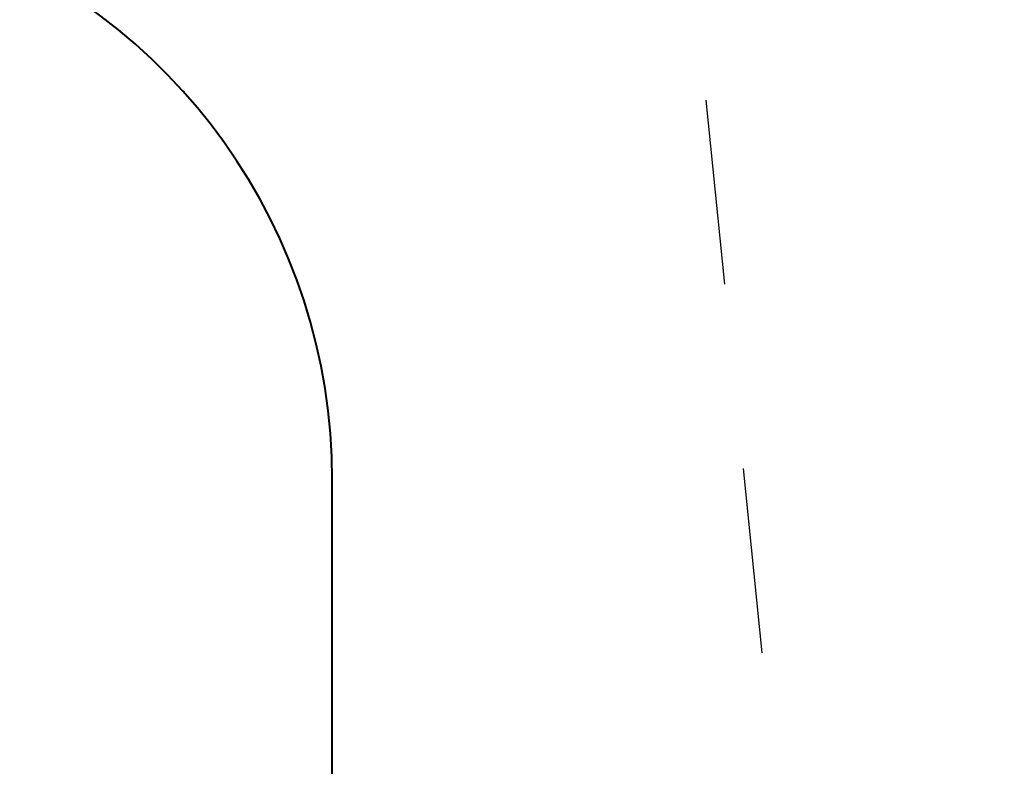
# Model space of a CAD drawing. Header units: metres. Extents: x -113 to 509, y -50 to 519.
# Tile 208 of 240: x 67.099 to 67.631, y 429.417 to 429.82. Entities that reach past the tile are written whole.
import ezdxf
from ezdxf.enums import TextEntityAlignment as Align

# ---------------------------------------------------------------- set-up
doc = ezdxf.new("R2010")
doc.units = ezdxf.units.M
doc.header["$MEASUREMENT"] = 0
doc.linetypes.add('Wisdot2', pattern=[0.125, 0.0625, -0.0625])
for name, color, linetype, lineweight in [('B_ANNO_TEXT', 7, 'Continuous', 18), ('B_DETAIL', 7, 'Continuous', 18), ('B_DETAIL_HIDDEN', 7, 'Wisdot2', 25), ('B_DETAIL_OBJ', 7, 'Continuous', 40)]:
    doc.layers.add(name, color=color, linetype=linetype, lineweight=lineweight)
doc.styles.add('Annotative', font='calibri.ttf', dxfattribs={"height": 0.0625})

# ---------------------------------------------------------------- blocks, each defined once
blk = doc.blocks.new('*U2432')
at = {"layer": 'B_DETAIL'}
h = blk.add_hatch(dxfattribs=at)
h.set_pattern_fill('ANSI32', color=256, scale=2.30116)
h.set_pattern_definition([(45, (204.2579, 135.5891), (-0.610187, 0.610187), []), (45, (204.6647, 135.5891), (-0.610187, 0.610187), [])])
edge = h.paths.add_edge_path()
edge.add_line((180.09721, 164.92762), (177.60321, 164.92762))
edge.add_line((177.60321, 164.92762), (177.60321, 161.99965))
edge.add_line((177.60321, 161.99965), (180.09721, 161.99965))
edge.add_line((180.09721, 161.99965), (180.09686, 162.73303))
edge.add_arc((179.78357, 162.73274), 0.31329, 0.0543, 142.0592)
edge.add_line((179.53649, 162.92536), (179.47028, 162.73274))
edge.add_arc((179.16742, 162.83684), 0.32025, 161.0296, 341.0296, ccw=False)
edge.add_line((178.86457, 162.94095), (179.25125, 164.06583))
edge.add_arc((179.5541, 163.96172), 0.32025, -7.1384, 161.0296, ccw=False)
edge.add_line((179.87187, 163.92193), (180.37091, 163.92193))
edge.add_line((180.37091, 163.92193), (180.46002, 164.01422))
edge.add_line((180.46002, 164.01422), (180.46002, 164.56163))
edge.add_line((180.46002, 164.56163), (180.09721, 164.92762))
at = {"layer": 'B_DETAIL_HIDDEN', "ltscale": 0.5}
blk.add_line((180.09721, 164.92762), (180.39383, 161.99965), dxfattribs=at)
at = {"layer": 'B_DETAIL_OBJ', "flags": 128}
blk.add_lwpolyline([(177.60321, 164.92762), (177.60321, 161.99965), (180.09721, 161.99965), (180.09686, 162.73274, 0.713683), (179.53649, 162.92536)], format="xyb", dxfattribs=at)
at = {"layer": 'B_ANNO_TEXT', "style": 'Annotative'}
blk.add_attdef('DIM2', text='', height=1.5, rotation=315.056, dxfattribs=at).set_placement((311.47722, 219.61588), align=Align.MIDDLE_CENTER)

msp = doc.modelspace()

# ---------------------------------------------------------------- block references
msp.add_blockref('*U2432', (-112.82857, 266.83871))

doc.saveas('drawing.dxf')
